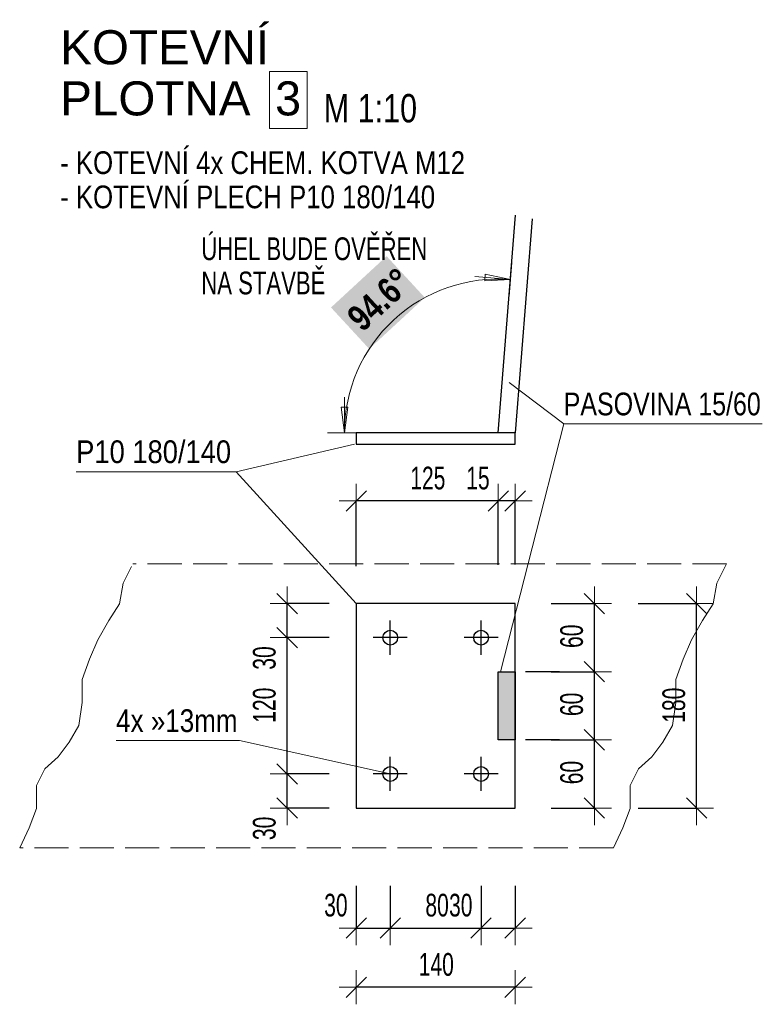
# Model space of a CAD drawing. Header units: millimetres. Extents: x -27650 to 9270, y -105989 to -87594.
# Tile 13 of 15: x 3735 to 4389, y -91679 to -90812. Entities that reach past the tile are written whole.
import ezdxf

# ---------------------------------------------------------------- set-up
doc = ezdxf.new("R2010")
doc.units = ezdxf.units.MM
doc.header["$PDMODE"] = 65
doc.linetypes.add('Carkovana 2x_1_1', pattern=[40, 30, -10])
doc.linetypes.add('JIS_09_15', pattern=[60, 30, -10, 0, -10, 0, -10])
doc.layers.add('XR$3$(Z17) - KOTVENÍ 1_5_1', color=7, linetype='Continuous', lineweight=25)
doc.styles.add('ARIAL', font='ARIAL.TTF')
doc.styles.add('ARIALNARROW', font='ARIALN.TTF')
doc.dimstyles.new('DIMSTYLE_14', dxfattribs={"dimtxt": 20, "dimasz": 30, "dimexe": 0, "dimexo": 0, "dimgap": 10, "dimtad": 2, "dimdec": 0, "dimrnd": 1, "dimzin": 12, "dimdsep": 46, "dimtxsty": 'ARIALNARROW', "dimblk1": 'ALL_ML_STRICH', "dimblk2": 'ALL_ML_STRICH', "dimsah": 1, "dimcen": 0, "dimclrd": 6, "dimclre": 6, "dimclrt": 6, "dimadec": 0, "dimazin": 0, "dimtfac": 1, "dimtdec": 0, "dimtix": 1, "dimtmove": 2, "dimatfit": 3, "dimfxl": 0, "dimtvp": 1.2, "dimtzin": 0, "dimlwd": 0, "dimlwe": 13, "dimarcsym": 0})
doc.dimstyles.new('DIMSTYLE_15', dxfattribs={"dimtxt": 20, "dimasz": 30, "dimexe": 0, "dimexo": 0, "dimgap": 10, "dimtad": 2, "dimdec": 0, "dimrnd": 1, "dimzin": 12, "dimdsep": 46, "dimtxsty": 'ARIALNARROW', "dimblk1": 'ALL_ML_STRICH', "dimblk2": 'ALL_ML_STRICH', "dimsah": 1, "dimcen": 0, "dimclrd": 6, "dimclre": 6, "dimclrt": 6, "dimadec": 0, "dimazin": 0, "dimtfac": 1, "dimtdec": 0, "dimtix": 1, "dimtmove": 2, "dimatfit": 3, "dimfxl": 0, "dimtzin": 0, "dimlwd": 0, "dimlwe": 13, "dimarcsym": 0})

# ---------------------------------------------------------------- blocks, each defined once
blk = doc.blocks.new('ALL_ML_STRICH')
at = {"color": 0, "linetype": 'ByBlock', "lineweight": -2}
for p, q in [((-0.3, -0.3), (0.3, 0.3)), ((0, -0.5), (0, 0.5)), ((-1, 0), (0.5, 0))]:
    blk.add_line(p, q, dxfattribs=at)
blk = doc.blocks.new('*D153')
at = {"layer": 'DEFPOINTS', "color": 6, "linetype": 'Continuous', "lineweight": 13}
for p in [(4061, -91475.77), (3970.13, -91505.77), (4031, -91505.77)]:
    blk.add_point(p, dxfattribs=at)
at = {"layer": 'XR$3$(Z17) - KOTVENÍ 1_5_1', "color": 6, "linetype": 'Continuous', "lineweight": -2}
for p, q in [((4007.16, -91475.77), (3970.13, -91475.77)), ((3970.13, -91505.77), (3970.13, -91475.77)), ((4007.16, -91505.77), (3970.13, -91505.77))]:
    blk.add_line(p, q, dxfattribs=at)
at = {"layer": 'XR$3$(Z17) - KOTVENÍ 1_5_1', "color": 6, "linetype": 'Continuous', "lineweight": 13, "xscale": 30, "yscale": 30, "zscale": 30}
for p, rotation in [((3970.13, -91475.77), 90), ((3970.13, -91505.77), 270)]:
    blk.add_blockref('ALL_ML_STRICH', p, dxfattribs=dict(at, rotation=rotation))
at = {"layer": 'XR$3$(Z17) - KOTVENÍ 1_5_1', "color": 6, "linetype": 'Continuous', "lineweight": 13, "insert": (3950.13, -91523.68), "char_height": 20, "width": 32.4571, "attachment_point": 5, "rotation": 90, "style": 'ARIALNARROW'}
blk.add_mtext('\\W0.81;\\A1;{30}', dxfattribs=at)
blk = doc.blocks.new('*D154')
at = {"layer": 'DEFPOINTS', "color": 6, "linetype": 'Continuous', "lineweight": 13}
for p in [(4061, -91355.77), (3970.13, -91475.77), (4061, -91475.77)]:
    blk.add_point(p, dxfattribs=at)
at = {"layer": 'XR$3$(Z17) - KOTVENÍ 1_5_1', "color": 6, "linetype": 'Continuous', "lineweight": -2}
for p, q in [((4007.16, -91355.77), (3970.13, -91355.77)), ((3970.13, -91475.77), (3970.13, -91355.77)), ((4007.16, -91475.77), (3970.13, -91475.77))]:
    blk.add_line(p, q, dxfattribs=at)
at = {"layer": 'XR$3$(Z17) - KOTVENÍ 1_5_1', "color": 6, "linetype": 'Continuous', "lineweight": 13, "xscale": 30, "yscale": 30, "zscale": 30}
for p, rotation in [((3970.13, -91355.77), 90), ((3970.13, -91475.77), 270)]:
    blk.add_blockref('ALL_ML_STRICH', p, dxfattribs=dict(at, rotation=rotation))
at = {"layer": 'XR$3$(Z17) - KOTVENÍ 1_5_1', "color": 6, "linetype": 'Continuous', "lineweight": 13, "insert": (3950.13, -91415.26), "char_height": 20, "width": 48.6857, "attachment_point": 5, "rotation": 90, "style": 'ARIALNARROW'}
blk.add_mtext('\\W0.81;\\A1;{120}', dxfattribs=at)
blk = doc.blocks.new('*D155')
at = {"layer": 'DEFPOINTS', "color": 6, "linetype": 'Continuous', "lineweight": 13}
for p in [(4031, -91325.77), (3970.13, -91355.77), (4061, -91355.77)]:
    blk.add_point(p, dxfattribs=at)
at = {"layer": 'XR$3$(Z17) - KOTVENÍ 1_5_1', "color": 6, "linetype": 'Continuous', "lineweight": -2}
for p, q in [((4007.16, -91325.77), (3970.13, -91325.77)), ((3970.13, -91355.77), (3970.13, -91325.77)), ((4007.16, -91355.77), (3970.13, -91355.77))]:
    blk.add_line(p, q, dxfattribs=at)
at = {"layer": 'XR$3$(Z17) - KOTVENÍ 1_5_1', "color": 6, "linetype": 'Continuous', "lineweight": 13, "xscale": 30, "yscale": 30, "zscale": 30}
for p, rotation in [((3970.13, -91325.77), 90), ((3970.13, -91355.77), 270)]:
    blk.add_blockref('ALL_ML_STRICH', p, dxfattribs=dict(at, rotation=rotation))
at = {"layer": 'XR$3$(Z17) - KOTVENÍ 1_5_1', "color": 6, "linetype": 'Continuous', "lineweight": 13, "insert": (3950.13, -91373.68), "char_height": 20, "width": 32.4571, "attachment_point": 5, "rotation": 90, "style": 'ARIALNARROW'}
blk.add_mtext('\\W0.81;\\A1;{30}', dxfattribs=at)
blk = doc.blocks.new('*D156')
at = {"layer": 'DEFPOINTS', "color": 6, "linetype": 'Continuous', "lineweight": 13}
for p in [(4031, -91505.77), (4171, -91505.77), (4171, -91663.58)]:
    blk.add_point(p, dxfattribs=at)
at = {"layer": 'XR$3$(Z17) - KOTVENÍ 1_5_1', "color": 6, "linetype": 'Continuous', "lineweight": -2}
for p, q in [((4031, -91663.58), (4031, -91663.58)), ((4171, -91663.58), (4031, -91663.58)), ((4171, -91663.58), (4171, -91663.58))]:
    blk.add_line(p, q, dxfattribs=at)
at = {"layer": 'XR$3$(Z17) - KOTVENÍ 1_5_1', "color": 6, "linetype": 'Continuous', "lineweight": 13, "xscale": 30, "yscale": 30, "zscale": 30}
for p, rotation in [((4031, -91663.58), 180), ((4171, -91663.58), 360)]:
    blk.add_blockref('ALL_ML_STRICH', p, dxfattribs=dict(at, rotation=rotation))
at = {"layer": 'XR$3$(Z17) - KOTVENÍ 1_5_1', "color": 6, "linetype": 'Continuous', "lineweight": 13, "insert": (4101.51, -91643.58), "char_height": 20, "width": 48.6857, "attachment_point": 5, "style": 'ARIALNARROW'}
blk.add_mtext('\\W0.81;\\A1;{140}', dxfattribs=at)
blk = doc.blocks.new('*D157')
at = {"layer": 'DEFPOINTS', "color": 6, "linetype": 'Continuous', "lineweight": 13}
for p in [(4171, -91445.77), (4171, -91505.77), (4240.83, -91505.77)]:
    blk.add_point(p, dxfattribs=at)
at = {"layer": 'XR$3$(Z17) - KOTVENÍ 1_5_1', "color": 6, "linetype": 'Continuous', "lineweight": -2}
for p, q in [((4202.74, -91445.77), (4240.83, -91445.77)), ((4240.83, -91505.77), (4240.83, -91445.77)), ((4202.74, -91505.77), (4240.83, -91505.77))]:
    blk.add_line(p, q, dxfattribs=at)
at = {"layer": 'XR$3$(Z17) - KOTVENÍ 1_5_1', "color": 6, "linetype": 'Continuous', "lineweight": 13, "xscale": 30, "yscale": 30, "zscale": 30}
for p, rotation in [((4240.83, -91445.77), 90), ((4240.83, -91505.77), 270)]:
    blk.add_blockref('ALL_ML_STRICH', p, dxfattribs=dict(at, rotation=rotation))
at = {"layer": 'XR$3$(Z17) - KOTVENÍ 1_5_1', "color": 6, "linetype": 'Continuous', "lineweight": 13, "insert": (4220.83, -91474.54), "char_height": 20, "width": 32.4571, "attachment_point": 5, "rotation": 90, "style": 'ARIALNARROW'}
blk.add_mtext('\\W0.81;\\A1;{60}', dxfattribs=at)
blk = doc.blocks.new('*D158')
at = {"layer": 'DEFPOINTS', "color": 6, "linetype": 'Continuous', "lineweight": 13}
for p in [(4171, -91385.77), (4171, -91445.77), (4240.83, -91445.77)]:
    blk.add_point(p, dxfattribs=at)
at = {"layer": 'XR$3$(Z17) - KOTVENÍ 1_5_1', "color": 6, "linetype": 'Continuous', "lineweight": -2}
for p, q in [((4202.74, -91385.77), (4240.83, -91385.77)), ((4240.83, -91445.77), (4240.83, -91385.77)), ((4202.74, -91445.77), (4240.83, -91445.77))]:
    blk.add_line(p, q, dxfattribs=at)
at = {"layer": 'XR$3$(Z17) - KOTVENÍ 1_5_1', "color": 6, "linetype": 'Continuous', "lineweight": 13, "xscale": 30, "yscale": 30, "zscale": 30}
for p, rotation in [((4240.83, -91385.77), 90), ((4240.83, -91445.77), 270)]:
    blk.add_blockref('ALL_ML_STRICH', p, dxfattribs=dict(at, rotation=rotation))
at = {"layer": 'XR$3$(Z17) - KOTVENÍ 1_5_1', "color": 6, "linetype": 'Continuous', "lineweight": 13, "insert": (4220.83, -91414.54), "char_height": 20, "width": 32.4571, "attachment_point": 5, "rotation": 90, "style": 'ARIALNARROW'}
blk.add_mtext('\\W0.81;\\A1;{60}', dxfattribs=at)
blk = doc.blocks.new('*D159')
at = {"layer": 'DEFPOINTS', "color": 6, "linetype": 'Continuous', "lineweight": 13}
for p in [(4171, -91325.77), (4171, -91385.77), (4240.83, -91385.77)]:
    blk.add_point(p, dxfattribs=at)
at = {"layer": 'XR$3$(Z17) - KOTVENÍ 1_5_1', "color": 6, "linetype": 'Continuous', "lineweight": -2}
for p, q in [((4202.74, -91325.77), (4240.83, -91325.77)), ((4240.83, -91385.77), (4240.83, -91325.77)), ((4202.74, -91385.77), (4240.83, -91385.77))]:
    blk.add_line(p, q, dxfattribs=at)
at = {"layer": 'XR$3$(Z17) - KOTVENÍ 1_5_1', "color": 6, "linetype": 'Continuous', "lineweight": 13, "xscale": 30, "yscale": 30, "zscale": 30}
for p, rotation in [((4240.83, -91325.77), 90), ((4240.83, -91385.77), 270)]:
    blk.add_blockref('ALL_ML_STRICH', p, dxfattribs=dict(at, rotation=rotation))
at = {"layer": 'XR$3$(Z17) - KOTVENÍ 1_5_1', "color": 6, "linetype": 'Continuous', "lineweight": 13, "insert": (4220.83, -91354.54), "char_height": 20, "width": 32.4571, "attachment_point": 5, "rotation": 90, "style": 'ARIALNARROW'}
blk.add_mtext('\\W0.81;\\A1;{60}', dxfattribs=at)
blk = doc.blocks.new('*D160')
at = {"layer": 'DEFPOINTS', "color": 6, "linetype": 'Continuous', "lineweight": 13}
for p in [(4171, -91325.77), (4171, -91505.77), (4330.83, -91505.77)]:
    blk.add_point(p, dxfattribs=at)
at = {"layer": 'XR$3$(Z17) - KOTVENÍ 1_5_1', "color": 6, "linetype": 'Continuous', "lineweight": -2}
for p, q in [((4279.33, -91325.77), (4330.83, -91325.77)), ((4330.83, -91505.77), (4330.83, -91325.77)), ((4279.33, -91505.77), (4330.83, -91505.77))]:
    blk.add_line(p, q, dxfattribs=at)
at = {"layer": 'XR$3$(Z17) - KOTVENÍ 1_5_1', "color": 6, "linetype": 'Continuous', "lineweight": 13, "xscale": 30, "yscale": 30, "zscale": 30}
for p, rotation in [((4330.83, -91325.77), 90), ((4330.83, -91505.77), 270)]:
    blk.add_blockref('ALL_ML_STRICH', p, dxfattribs=dict(at, rotation=rotation))
at = {"layer": 'XR$3$(Z17) - KOTVENÍ 1_5_1', "color": 6, "linetype": 'Continuous', "lineweight": 13, "insert": (4310.83, -91415.26), "char_height": 20, "width": 48.6857, "attachment_point": 5, "rotation": 90, "style": 'ARIALNARROW'}
blk.add_mtext('\\W0.81;\\A1;{180}', dxfattribs=at)
blk = doc.blocks.new('*D161')
at = {"layer": 'DEFPOINTS', "color": 6, "linetype": 'Continuous', "lineweight": 13}
for p in [(4171, -91235.37), (4171, -91325.77), (4156.12, -91385.77)]:
    blk.add_point(p, dxfattribs=at)
at = {"layer": 'XR$3$(Z17) - KOTVENÍ 1_5_1', "color": 6, "linetype": 'Continuous', "lineweight": -2}
for p, q in [((4156.12, -91291.74), (4156.12, -91235.37)), ((4171, -91235.37), (4156.12, -91235.37)), ((4171, -91291.49), (4171, -91235.37))]:
    blk.add_line(p, q, dxfattribs=at)
at = {"layer": 'XR$3$(Z17) - KOTVENÍ 1_5_1', "color": 6, "linetype": 'Continuous', "lineweight": 13, "xscale": 30, "yscale": 30, "zscale": 30}
for p, rotation in [((4171, -91235.37), 360), ((4156.12, -91235.37), 180)]:
    blk.add_blockref('ALL_ML_STRICH', p, dxfattribs=dict(at, rotation=rotation))
at = {"layer": 'XR$3$(Z17) - KOTVENÍ 1_5_1', "color": 6, "linetype": 'Continuous', "lineweight": 13, "insert": (4138.21, -91215.37), "char_height": 20, "width": 32.4571, "attachment_point": 5, "style": 'ARIALNARROW'}
blk.add_mtext('\\W0.81;\\A1;{15}', dxfattribs=at)
blk = doc.blocks.new('*D162')
at = {"layer": 'DEFPOINTS', "color": 6, "linetype": 'Continuous', "lineweight": 13}
for p in [(4156.12, -91235.37), (4031, -91325.77), (4156.12, -91385.77)]:
    blk.add_point(p, dxfattribs=at)
at = {"layer": 'XR$3$(Z17) - KOTVENÍ 1_5_1', "color": 6, "linetype": 'Continuous', "lineweight": -2}
for p, q in [((4031, -91292.94), (4031, -91235.37)), ((4156.12, -91235.37), (4031, -91235.37)), ((4156.12, -91291.74), (4156.12, -91235.37))]:
    blk.add_line(p, q, dxfattribs=at)
at = {"layer": 'XR$3$(Z17) - KOTVENÍ 1_5_1', "color": 6, "linetype": 'Continuous', "lineweight": 13, "xscale": 30, "yscale": 30, "zscale": 30}
for p, rotation in [((4031, -91235.37), 180), ((4156.12, -91235.37), 360)]:
    blk.add_blockref('ALL_ML_STRICH', p, dxfattribs=dict(at, rotation=rotation))
at = {"layer": 'XR$3$(Z17) - KOTVENÍ 1_5_1', "color": 6, "linetype": 'Continuous', "lineweight": 13, "insert": (4094.07, -91215.37), "char_height": 20, "width": 48.6857, "attachment_point": 5, "style": 'ARIALNARROW'}
blk.add_mtext('\\W0.81;\\A1;{125}', dxfattribs=at)
blk = doc.blocks.new('*D163')
at = {"layer": 'DEFPOINTS', "color": 6, "linetype": 'Continuous', "lineweight": 13}
for p in [(4061, -91475.77), (4031, -91505.77), (4031, -91611.41)]:
    blk.add_point(p, dxfattribs=at)
at = {"layer": 'XR$3$(Z17) - KOTVENÍ 1_5_1', "color": 6, "linetype": 'Continuous', "lineweight": -2}
for p, q in [((4031, -91574.38), (4031, -91611.41)), ((4061, -91574.38), (4061, -91611.41)), ((4031, -91611.41), (4061, -91611.41))]:
    blk.add_line(p, q, dxfattribs=at)
at = {"layer": 'XR$3$(Z17) - KOTVENÍ 1_5_1', "color": 6, "linetype": 'Continuous', "lineweight": 13, "xscale": 30, "yscale": 30, "zscale": 30, "rotation": 180}
blk.add_blockref('ALL_ML_STRICH', (4031, -91611.41), dxfattribs=at)
at = {"layer": 'XR$3$(Z17) - KOTVENÍ 1_5_1', "color": 6, "linetype": 'Continuous', "lineweight": 13, "xscale": 30, "yscale": 30, "zscale": 30}
blk.add_blockref('ALL_ML_STRICH', (4061, -91611.41), dxfattribs=at)
at = {"layer": 'XR$3$(Z17) - KOTVENÍ 1_5_1', "color": 6, "linetype": 'Continuous', "lineweight": 13, "insert": (4013.09, -91591.41), "char_height": 20, "width": 32.4571, "attachment_point": 5, "style": 'ARIALNARROW'}
blk.add_mtext('\\W0.81;\\A1;{30}', dxfattribs=at)
blk = doc.blocks.new('*D164')
at = {"layer": 'DEFPOINTS', "color": 6, "linetype": 'Continuous', "lineweight": 13}
for p in [(4061, -91475.77), (4141, -91475.77), (4061, -91611.41)]:
    blk.add_point(p, dxfattribs=at)
at = {"layer": 'XR$3$(Z17) - KOTVENÍ 1_5_1', "color": 6, "linetype": 'Continuous', "lineweight": -2}
for p, q in [((4061, -91574.38), (4061, -91611.41)), ((4141, -91574.38), (4141, -91611.41)), ((4061, -91611.41), (4141, -91611.41))]:
    blk.add_line(p, q, dxfattribs=at)
at = {"layer": 'XR$3$(Z17) - KOTVENÍ 1_5_1', "color": 6, "linetype": 'Continuous', "lineweight": 13, "xscale": 30, "yscale": 30, "zscale": 30, "rotation": 180}
blk.add_blockref('ALL_ML_STRICH', (4061, -91611.41), dxfattribs=at)
at = {"layer": 'XR$3$(Z17) - KOTVENÍ 1_5_1', "color": 6, "linetype": 'Continuous', "lineweight": 13, "xscale": 30, "yscale": 30, "zscale": 30}
blk.add_blockref('ALL_ML_STRICH', (4141, -91611.41), dxfattribs=at)
at = {"layer": 'XR$3$(Z17) - KOTVENÍ 1_5_1', "color": 6, "linetype": 'Continuous', "lineweight": 13, "insert": (4102.23, -91591.41), "char_height": 20, "width": 32.4571, "attachment_point": 5, "style": 'ARIALNARROW'}
blk.add_mtext('\\W0.81;\\A1;{80}', dxfattribs=at)
blk = doc.blocks.new('*D165')
at = {"layer": 'DEFPOINTS', "color": 6, "linetype": 'Continuous', "lineweight": 13}
for p in [(4141, -91475.77), (4171, -91505.77), (4141, -91611.41)]:
    blk.add_point(p, dxfattribs=at)
at = {"layer": 'XR$3$(Z17) - KOTVENÍ 1_5_1', "color": 6, "linetype": 'Continuous', "lineweight": -2}
for p, q in [((4141, -91574.38), (4141, -91611.41)), ((4171, -91574.38), (4171, -91611.41)), ((4141, -91611.41), (4171, -91611.41))]:
    blk.add_line(p, q, dxfattribs=at)
at = {"layer": 'XR$3$(Z17) - KOTVENÍ 1_5_1', "color": 6, "linetype": 'Continuous', "lineweight": 13, "xscale": 30, "yscale": 30, "zscale": 30, "rotation": 180}
blk.add_blockref('ALL_ML_STRICH', (4141, -91611.41), dxfattribs=at)
at = {"layer": 'XR$3$(Z17) - KOTVENÍ 1_5_1', "color": 6, "linetype": 'Continuous', "lineweight": 13, "xscale": 30, "yscale": 30, "zscale": 30}
blk.add_blockref('ALL_ML_STRICH', (4171, -91611.41), dxfattribs=at)
at = {"layer": 'XR$3$(Z17) - KOTVENÍ 1_5_1', "color": 6, "linetype": 'Continuous', "lineweight": 13, "insert": (4123.09, -91591.41), "char_height": 20, "width": 32.4571, "attachment_point": 5, "style": 'ARIALNARROW'}
blk.add_mtext('\\W0.81;\\A1;{30}', dxfattribs=at)

msp = doc.modelspace()

# ---------------------------------------------------------------- hatches: boundary and pattern name
at = {"layer": 'XR$3$(Z17) - KOTVENÍ 1_5_1', "linetype": 'Continuous', "lineweight": 13}
for color, points in [(7, [(4042.43, -91101.54), (4091.41, -91056.34), (4057.76, -91019.88), (4008.78, -91065.08)]), (171, [(4171, -91445.77), (4171, -91385.77), (4156, -91385.77), (4156, -91445.77)])]:
    msp.add_hatch(color=color, dxfattribs=at).paths.add_polyline_path(points)

# ---------------------------------------------------------------- linework, layer by layer
at = {"layer": 'XR$3$(Z17) - KOTVENÍ 1_5_1', "color": 5, "linetype": 'Continuous', "lineweight": 25}
for p, q in [((4155.95, -91175.4), (4171.33, -90983.69)), ((4186.12, -90986.89), (4171, -91175.4)), ((4031, -91175.4), (4031, -91185.4)), ((4171, -91175.4), (4031, -91175.4)), ((4171, -91185.4), (4171, -91175.4)), ((4031, -91185.4), (4171, -91185.4)), ((4171, -91325.77), (4031, -91325.77)), ((4031, -91325.77), (4031, -91505.77)), ((4171, -91505.77), (4171, -91325.77)), ((4061, -91370.77), (4061, -91340.77)), ((4141, -91370.77), (4141, -91340.77)), ((4076, -91355.77), (4046, -91355.77)), ((4156, -91355.77), (4126, -91355.77)), ((4156, -91445.77), (4156, -91385.77)), ((4156, -91385.77), (4171, -91385.77)), ((4171, -91385.77), (4171, -91445.77)), ((4171, -91445.77), (4156, -91445.77)), ((4171, -91445.77), (4156, -91445.77)), ((4061, -91490.77), (4061, -91460.77)), ((4141, -91490.77), (4141, -91460.77)), ((4076, -91475.77), (4046, -91475.77)), ((4156, -91475.77), (4126, -91475.77)), ((4031, -91505.77), (4171, -91505.77))]:
    msp.add_line(p, q, dxfattribs=at)
at = {"layer": 'XR$3$(Z17) - KOTVENÍ 1_5_1', "color": 6, "linetype": 'Continuous', "lineweight": 13}
for p, q in [((4165.58, -91055.37), (4167.98, -91025.49)), ((4166.78, -91040.44), (4135.41, -91037.93)), ((4144.62, -91035.66), (4144.14, -91041.61)), ((4166.78, -91040.44), (4144.62, -91035.66)), ((4144.14, -91041.61), (4166.78, -91040.44)), ((4020.57, -91175.4), (4020.57, -91143.93)), ((4023.57, -91152.93), (4017.6, -91152.93)), ((4017.6, -91152.93), (4020.57, -91175.4)), ((4020.57, -91175.4), (4023.57, -91152.93)), ((4005.6, -91175.4), (4035.57, -91175.4))]:
    msp.add_line(p, q, dxfattribs=at)
at = {"layer": 'XR$3$(Z17) - KOTVENÍ 1_5_1', "color": 7, "linetype": 'Continuous', "lineweight": 13}
for p, q in [((4213.77, -91167.63), (4165.86, -91131.23)), ((4213.77, -91167.63), (4158.06, -91385.77)), ((4388.71, -91167.63), (4213.77, -91167.63)), ((3925.12, -91209.7), (4029.4, -91185.4)), ((3925.12, -91209.7), (3784.32, -91209.7)), ((3925.12, -91209.7), (4031, -91325.77)), ((3928.3, -91446.45), (3819.5, -91446.45)), ((4061, -91475.77), (3928.3, -91446.45))]:
    msp.add_line(p, q, dxfattribs=at)
at = {"layer": 'XR$3$(Z17) - KOTVENÍ 1_5_1', "color": 8, "linetype": 'Carkovana 2x_1_1', "lineweight": 13}
for p, q in [((4357.24, -91290.77), (3834.24, -91290.77)), ((4257.5, -91540.77), (3734.56, -91540.77))]:
    msp.add_line(p, q, dxfattribs=at)
at = {"layer": 'XR$3$(Z17) - KOTVENÍ 1_5_1', "color": 5, "linetype": 'JIS_09_15', "lineweight": 25}
for p, q in [((4210, -91385.77), (4170, -91385.77)), ((4210, -91445.77), (4170, -91445.77))]:
    msp.add_line(p, q, dxfattribs=at)
at = {"layer": 'XR$3$(Z17) - KOTVENÍ 1_5_1', "color": 7, "linetype": 'Continuous', "lineweight": 13}
msp.add_lwpolyline([(3954.55, -90907.4), (3987.86, -90907.4), (3987.86, -90857.4), (3954.55, -90857.4), (3954.55, -90907.4)], dxfattribs=at)
at = {"layer": 'XR$3$(Z17) - KOTVENÍ 1_5_1', "color": 8, "linetype": 'Carkovana 2x_1_1', "lineweight": 13}
for points in [[(4257.5, -91540.77), (4265.98, -91523.13), (4272.34, -91506.16), (4272.34, -91486.01), (4279.77, -91471.16), (4291.43, -91460.56), (4300.98, -91447.83), (4309.46, -91432.99), (4312.64, -91412.84), (4312.64, -91392.69), (4319.01, -91374.66), (4326.43, -91357.69), (4335.97, -91340.72), (4345.52, -91325.88), (4348.7, -91307.85), (4357.24, -91290.77)], [(3734.56, -91540.77), (3743.04, -91523.13), (3749.4, -91506.16), (3749.4, -91486.01), (3756.83, -91471.16), (3768.49, -91460.56), (3778.04, -91447.83), (3786.52, -91432.99), (3789.7, -91412.84), (3789.7, -91392.69), (3796.06, -91374.66), (3803.49, -91357.69), (3813.03, -91340.72), (3822.58, -91325.88), (3825.76, -91307.85), (3833.18, -91293)]]:
    msp.add_lwpolyline(points, dxfattribs=at)
at = {"layer": 'XR$3$(Z17) - KOTVENÍ 1_5_1', "color": 5, "linetype": 'Continuous', "lineweight": 25}
for centre in [(4061, -91355.77), (4141, -91355.77), (4061, -91475.77), (4141, -91475.77)]:
    msp.add_circle(centre, 6.5, dxfattribs=at)
at = {"layer": 'XR$3$(Z17) - KOTVENÍ 1_5_1', "color": 6, "linetype": 'Continuous', "lineweight": 13}
msp.add_arc((4155.95, -91175.4), 135.39, 85.41386, 180, dxfattribs=at)

# ---------------------------------------------------------------- texts
at = {"layer": 'XR$3$(Z17) - KOTVENÍ 1_5_1', "color": 7, "linetype": 'Continuous', "lineweight": 13, "char_height": 30, "attachment_point": 7, "style": 'ARIAL'}
for s, insert, width in [('\\W1.00;KOTEVNÍ', (3770.23, -90851.4), 199.0029), ('\\W1.00;PLOTNA ', (3770.23, -90896.4), 194.3365), ('\\W0.98;3', (3959.55, -90896.4), 38.0287)]:
    msp.add_mtext(s, dxfattribs=dict(at, insert=insert, width=width))
at = {"layer": 'XR$3$(Z17) - KOTVENÍ 1_5_1', "color": 7, "linetype": 'Continuous', "lineweight": 25, "insert": (4002.4, -90902.49), "char_height": 25, "width": 95.3225, "attachment_point": 7, "style": 'ARIAL'}
msp.add_mtext('\\W0.77;M 1:10', dxfattribs=at)
at = {"layer": 'XR$3$(Z17) - KOTVENÍ 1_5_1', "color": 7, "linetype": 'Continuous', "lineweight": 13, "char_height": 20, "attachment_point": 1, "line_spacing_factor": 0.903614, "style": 'ARIALNARROW'}
for s, insert, width in [('\\W0.99;- KOTEVNÍ 4x CHEM. KOTVA M12\\P- KOTEVNÍ PLECH P10 180/140', (3770.23, -90927.58), 366.6618), ('\\W0.85;ÚHEL BUDE OVĚŘEN\\PNA STAVBĚ', (3894.55, -91003.38), 208.5312)]:
    msp.add_mtext(s, dxfattribs=dict(at, insert=insert, width=width))
at = {"layer": 'XR$3$(Z17) - KOTVENÍ 1_5_1', "color": 6, "linetype": 'Continuous', "lineweight": 13, "insert": (4036.73, -91087.59), "char_height": 22.9, "width": 73.3235, "attachment_point": 7, "rotation": 42.70693, "style": 'ARIALNARROW'}
msp.add_mtext('\\W0.97;\\fArial Narrow|i0|b1|c0|p0;94.6%%d', dxfattribs=at)
at = {"layer": 'XR$3$(Z17) - KOTVENÍ 1_5_1', "color": 7, "linetype": 'Continuous', "lineweight": 18, "char_height": 20, "attachment_point": 7, "style": 'ARIALNARROW'}
for s, insert, width in [('\\W0.96;PASOVINA 15/60', (4213.77, -91160.3), 184.527), ('\\W1.05;P10 180/140', (3784.32, -91202.37), 151.3079), ('\\W1.00;4x »13mm', (3819.5, -91439.12), 118.825)]:
    msp.add_mtext(s, dxfattribs=dict(at, insert=insert, width=width))

# ---------------------------------------------------------------- dimensions: what is measured, and where the dimension line sits
at = {"layer": 'XR$3$(Z17) - KOTVENÍ 1_5_1', "color": 6, "linetype": 'Continuous', "lineweight": 13}
for base, p1, p2, angle, dimstyle, picture, middle in [((4031, -91235.37), (4156.12, -91291.74), (4031, -91292.94), 180, 'DIMSTYLE_15', '*D162', (4094.07, -91215.37)), ((4156.12, -91235.37), (4171, -91291.49), (4156.12, -91291.74), 180, 'DIMSTYLE_14', '*D161', (4138.21, -91215.37)), ((3970.13, -91325.77), (4007.16, -91355.77), (4007.16, -91325.77), 90, 'DIMSTYLE_14', '*D155', (3950.13, -91373.68)), ((4240.83, -91325.77), (4202.74, -91385.77), (4202.74, -91325.77), 90, 'DIMSTYLE_15', '*D159', (4220.83, -91354.54)), ((4330.83, -91325.77), (4279.33, -91505.77), (4279.33, -91325.77), 90, 'DIMSTYLE_15', '*D160', (4310.83, -91415.26)), ((3970.13, -91355.77), (4007.16, -91475.77), (4007.16, -91355.77), 90, 'DIMSTYLE_15', '*D154', (3950.13, -91415.26)), ((4240.83, -91385.77), (4202.74, -91445.77), (4202.74, -91385.77), 90, 'DIMSTYLE_15', '*D158', (4220.83, -91414.54)), ((4240.83, -91445.77), (4202.74, -91505.77), (4202.74, -91445.77), 90, 'DIMSTYLE_15', '*D157', (4220.83, -91474.54)), ((3970.13, -91475.77), (4007.16, -91505.77), (4007.16, -91475.77), 90, 'DIMSTYLE_14', '*D153', (3950.13, -91523.68)), ((4031, -91663.58), (4171, -91663.58), (4031, -91663.58), 180, 'DIMSTYLE_15', '*D156', (4101.51, -91643.58))]:
    dim = msp.add_linear_dim(base=base, p1=p1, p2=p2, angle=angle, dimstyle=dimstyle, override={"dimpost": '<>', "dimclrd": 6, "dimclre": 6, "dimclrt": 6, "dimlwd": 0, "dimlwe": 13}, dxfattribs=at)
    dim.commit()
    dim.dimension.update_dxf_attribs({"geometry": picture, "text_midpoint": middle, "dimtype": 160})
for base, p1, p2, dimstyle, picture, middle in [((4061, -91611.41), (4031, -91574.38), (4061, -91574.38), 'DIMSTYLE_14', '*D163', (4013.09, -91591.41)), ((4141, -91611.41), (4061, -91574.38), (4141, -91574.38), 'DIMSTYLE_15', '*D164', (4102.23, -91591.41)), ((4171, -91611.41), (4141, -91574.38), (4171, -91574.38), 'DIMSTYLE_14', '*D165', (4123.09, -91591.41))]:
    dim = msp.add_linear_dim(base=base, p1=p1, p2=p2, dimstyle=dimstyle, override={"dimpost": '<>', "dimclrd": 6, "dimclre": 6, "dimclrt": 6, "dimlwd": 0, "dimlwe": 13}, dxfattribs=at)
    dim.commit()
    dim.dimension.update_dxf_attribs({"geometry": picture, "text_midpoint": middle, "dimtype": 160})

doc.saveas('drawing.dxf')
